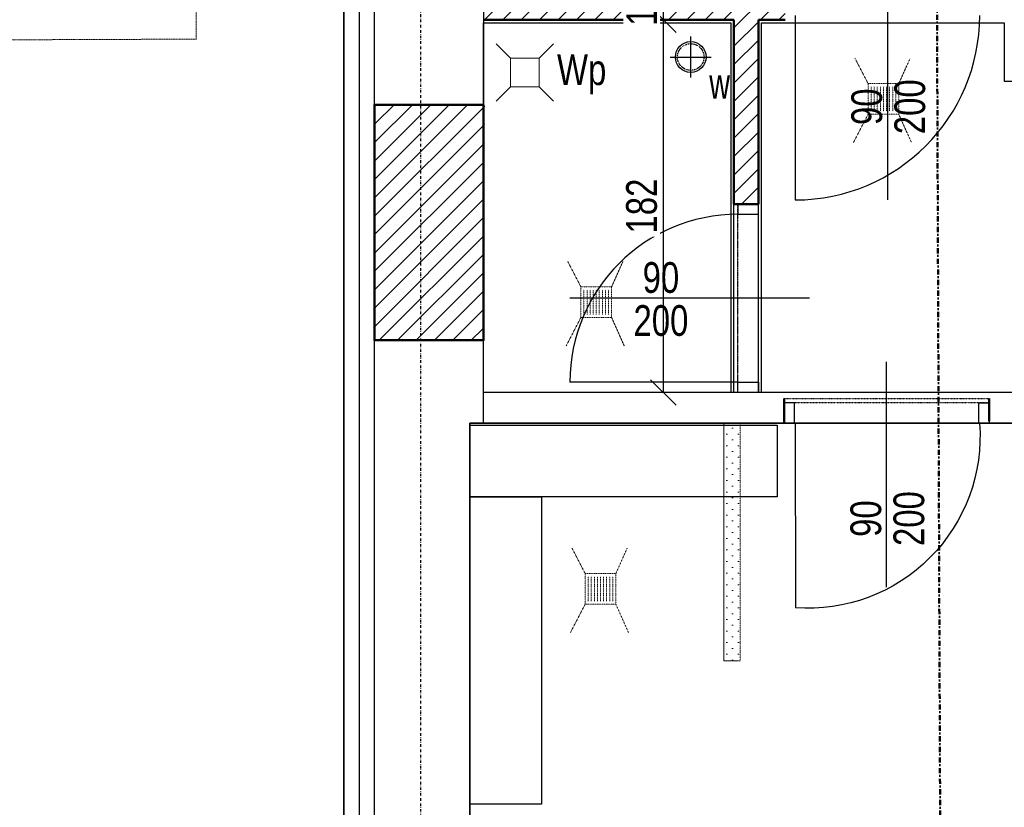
# Model space of a CAD drawing. Header units: centimetres. Extents: x 0 to 55409, y -2708 to 14680.
# Tile 35 of 215: x 30638 to 31118, y 4517 to 4902. Entities that reach past the tile are written whole.
import ezdxf
from ezdxf.enums import TextEntityAlignment as Align

# ---------------------------------------------------------------- set-up
doc = ezdxf.new("R2010")
doc.units = ezdxf.units.CM
doc.header["$LTSCALE"] = 0.01
for name, pattern in [('DASHDOT', [25.4, 12.7, -6.35, 0, -6.35]), ('DASHED2', [9.525, 6.35, -3.175]), ('DIVIDE', [31.75, 12.7, -6.35, 0, -6.35, 0, -6.35]), ('DOT', [6.35, 0, -6.35])]:
    doc.linetypes.add(name, pattern=pattern)
for name, color, linetype in [('A-ELEWACJE', 3, 'Continuous'), ('A-Elewacje_wypełnienia', 7, 'Continuous'), ('A-Opis-G', 3, 'Continuous'), ('A-Wyposażenie-G', 12, 'Continuous'), ('A_drzwi opis istniejące', 161, 'Continuous'), ('A_Ściany istniejące', 9, 'Continuous'), ('CKDOOR_FRAMUGI_RAM', 5, 'Continuous'), ('CKDRZWI_', 7, 'Continuous'), ('CKDRZWI_NAD', 1, 'DIVIDE'), ('CKDRZWI_OPIS', 3, 'Continuous'), ('CKDRZWI_OS', 1, 'Continuous'), ('CKIZOLACJE', 2, 'Continuous'), ('CKSCIANY_NAD', 7, 'DIVIDE'), ('CKSCIANY_POD', 7, 'Continuous'), ('CKSIATKA', 7, 'DASHDOT'), ('CKWYMIAR', 3, 'Continuous'), ('PODKŁAD STAN ISTNIEJĄCY', 7, 'Continuous')]:
    doc.layers.add(name, color=color, linetype=linetype)
for name, color, linetype, lineweight in [('A-Wyburzenia', 35, 'DASHED2', 0), ('CKPRZEKROJ_OZN', 4, 'DASHDOT', 50), ('CKSCIANY_PRZEKR', 6, 'Continuous', 50)]:
    doc.layers.add(name, color=color, linetype=linetype, lineweight=lineweight)
for name, color, linetype, plot in [('CKDRZWI_POM', 7, 'DOT', False), ('CKPOM_POWIERZ', 1, 'Continuous', False), ('POWIERZCHNIA ZABUDOWY', 111, 'Continuous', False)]:
    doc.layers.add(name, color=color, linetype=linetype, plot=plot)
doc.styles.add('ArCADiaStyle', font='IC-Romans.shx', dxfattribs={"width": 0.8})
doc.styles.add('SIMPLEX', font='simplex.shx', dxfattribs={"width": 0.7, "height": 17})
doc.styles.get("Standard").update_dxf_attribs({"font": 'ic-simplex.shx', "width": 0.8})
doc.linetypes.add('IZOLACJA_CIEPLNA_OS', pattern='A,0.001,[220,CADKON.SHX,S=0.05,R=0,X=0,Y=0],-1,[220,CADKON.SHX,S=0.05,R=180,X=1,Y=0],-1', length=2.001)
doc.dimstyles.new('Kopia2 CADKON cm', dxfattribs={"dimscale": 5, "dimtxt": 3, "dimasz": 2.5, "dimexe": 1.8, "dimexo": 5, "dimgap": 0.6, "dimtad": 1, "dimrnd": 0.5, "dimtxsty": 'Standard', "dimblk1": 'OBLIQUE', "dimblk2": 'OBLIQUE', "dimsah": 1, "dimcen": 2.5, "dimadec": 1, "dimazin": 2, "dimtfac": 1, "dimtix": 1, "dimtmove": 2, "dimatfit": 3, "dimldrblk": 'OPEN30', "dimfxl": 2, "dimfxlon": 1, "dimtfill": 1, "dimtolj": 1, "dimarcsym": 0})

# ---------------------------------------------------------------- blocks, each defined once
blk = doc.blocks.new('A$7E871882634E7')
at = {"layer": 'CKDOOR_FRAMUGI_RAM'}
for p, q in [((-23, -5), (-23, 0)), ((-23, 0), (-13, 0)), ((-13, 0), (-13, -5)), ((-13, -5), (-23, -5)), ((-13, -95), (-23, -95)), ((-23, -95), (-23, -100)), ((-13, -100), (-13, -95)), ((-23, -100), (-13, -100))]:
    blk.add_line(p, q, dxfattribs=at)
at = {"layer": 'CKDRZWI_'}
blk.add_line((-12.91, -5.38), (77.09, -5.55), dxfattribs=at)
blk.add_arc((-6.62, -11.7), 83.93, 265.5779, 4.196, dxfattribs=at)
at = {"layer": 'CKDRZWI_NAD'}
for p, q in [((-23, -100), (-23, 0)), ((-13, -100), (-13, 0))]:
    blk.add_line(p, q, dxfattribs=at)
at = {"layer": 'CKDRZWI_OS'}
blk.add_line((67, -50), (-43, -50), dxfattribs=at)
at = {"layer": 'CKDRZWI_POM'}
blk.add_line((-13, -100), (-13, 0), dxfattribs=at)
at = {"layer": 'CKSCIANY_NAD'}
blk.add_line((-25, 0), (-25, -100), dxfattribs=at)
at = {"layer": 'CKSCIANY_PRZEKR'}
for p, q in [((-25, 0), (-13, 0)), ((-25, -100), (-14, -100))]:
    blk.add_line(p, q, dxfattribs=at)
blk = doc.blocks.new('A$7E87483B30307')
at = {"lineweight": 9}
for points in [[(13.11, 27.42), (6.11, 34.42)], [(27.11, 27.42), (34.11, 34.42)], [(6.11, 6.42), (13.11, 13.42)], [(34.11, 6.42), (27.11, 13.42)]]:
    blk.add_lwpolyline(points, dxfattribs=at)
blk.add_lwpolyline([(13.11, 27.42), (27.11, 27.42), (27.11, 13.42), (13.11, 13.42)], close=True, dxfattribs=at)
at = {"lineweight": 9, "insert": (35.85, 29.22), "char_height": 15, "width": 166.5319, "attachment_point": 1, "style": 'ArCADiaStyle'}
blk.add_mtext('\\W0.8;Wp', dxfattribs=at)
blk = doc.blocks.new('_OBLIQUE')
at = {"color": 0, "linetype": 'ByBlock'}
blk.add_line((-0.5, -0.5), (0.5, 0.5), dxfattribs=at)
blk = doc.blocks.new('*D364')
at = {"layer": 'CKWYMIAR', "color": 0, "lineweight": -2}
for p, q in [((30961.68, 4913.6), (30942.68, 4913.6)), ((30951.68, 4913.6), (30951.68, 4901.6)), ((30961.14, 4901.6), (30942.68, 4901.6))]:
    blk.add_line(p, q, dxfattribs=at)
at = {"layer": 'CKWYMIAR', "color": 0, "lineweight": -2, "xscale": 12.5, "yscale": 12.5, "zscale": 12.5}
for p, rotation in [((30951.68, 4913.6), 270), ((30951.68, 4901.6), 90)]:
    blk.add_blockref('_OBLIQUE', p, dxfattribs=dict(at, rotation=rotation))
at = {"layer": 'CKWYMIAR', "color": 0, "lineweight": -3, "insert": (30941.18, 4907.6), "char_height": 15, "attachment_point": 5, "rotation": 90, "bg_fill": 3, "box_fill_scale": 1.1, "bg_fill_color": 256, "bg_fill_true_color": 13158600, "bg_fill_transparency": 0}
blk.add_mtext('\\A1;12', dxfattribs=at)
blk = doc.blocks.new('_Open30')
at = {"color": 0, "linetype": 'ByBlock', "lineweight": -2}
for p, q in [((-1, 0.268), (0, 0)), ((0, 0), (-1, -0.268)), ((0, 0), (-1, 0))]:
    blk.add_line(p, q, dxfattribs=at)
blk = doc.blocks.new('*D365')
at = {"layer": 'CKWYMIAR', "color": 0, "lineweight": -2}
for p, q in [((30961.14, 4901.6), (30942.68, 4901.6)), ((30951.68, 4901.6), (30951.68, 4719.6)), ((30961.68, 4719.6), (30942.68, 4719.6))]:
    blk.add_line(p, q, dxfattribs=at)
at = {"layer": 'CKWYMIAR', "color": 0, "lineweight": -2, "xscale": 12.5, "yscale": 12.5, "zscale": 12.5}
for p, rotation in [((30951.68, 4901.6), 90), ((30951.68, 4719.6), 270)]:
    blk.add_blockref('_OBLIQUE', p, dxfattribs=dict(at, rotation=rotation))
at = {"layer": 'CKWYMIAR', "color": 0, "lineweight": -3, "insert": (30941.18, 4810.6), "char_height": 15, "attachment_point": 5, "rotation": 90, "bg_fill": 3, "box_fill_scale": 1.1, "bg_fill_color": 256, "bg_fill_true_color": 13158600, "bg_fill_transparency": 0}
blk.add_mtext('\\A1;182', dxfattribs=at)
blk = doc.blocks.new('kratka_60-60')
for p, q in [((54, 54), (6, 54)), ((54, 48), (6, 48)), ((54, 42), (6, 42)), ((54, 36), (6, 36)), ((54, 30), (6, 30)), ((54, 24), (6, 24)), ((54, 18), (6, 18)), ((54, 12), (6, 12)), ((54, 6), (6, 6))]:
    blk.add_line(p, q)
blk.add_lwpolyline([(0, 0), (60, 0), (60, 60), (0, 60)], close=True)
blk = doc.blocks.new('A$7E8718815272C8')
at = {"layer": 'A-Wyburzenia', "ltscale": 2}
for p, q in [((1169.59, -870.49), (1168.9, -660.49)), ((929.69, -871.39), (1169.59, -870.49))]:
    blk.add_line(p, q, dxfattribs=at)
at = {"layer": 'A-Wyburzenia'}
for p, q in [((1497.42, -892.2), (1491.02, -879.85)), ((1512.42, -892.2), (1517.93, -879.85)), ((1497.42, -907.2), (1490.25, -921.03)), ((1512.42, -907.2), (1518.59, -921.03)), ((1357.26, -991.41), (1350.86, -979.06)), ((1372.26, -991.41), (1377.77, -979.06)), ((1357.26, -1006.41), (1350.09, -1020.24)), ((1372.26, -1006.41), (1378.43, -1020.24)), ((1427, -1058), (1427, -1174)), ((1435, -1058), (1435, -1174)), ((1359.34, -1131.37), (1352.94, -1119.02)), ((1374.34, -1131.37), (1379.85, -1119.02)), ((1359.34, -1146.37), (1352.17, -1160.19)), ((1374.34, -1146.37), (1380.51, -1160.19))]:
    blk.add_line(p, q, dxfattribs=at)
at = {"layer": 'A-Wyburzenia', "ltscale": 2}
blk.add_lwpolyline([(1427, -1174), (1435, -1174)], dxfattribs=at)
at = {"layer": 'A_Ściany istniejące'}
for p, q in [((1303, -1058), (1435, -1058)), ((1303, -1302), (1303, -1058))]:
    blk.add_line(p, q, dxfattribs=at)
for points in [[(1256.5, -902.5), (1256.5, -841)], [(1309.76, -857), (1309.76, -902.5), (1256.5, -902.5)], [(1522, -1349.5), (1256.5, -1349.5), (1256.5, -1017.5)], [(1303, -1058), (1309.76, -1058), (1309.76, -1017.5), (1256.5, -1017.5)], [(1563.9, -1043), (1309.76, -1043)], [(1435, -1058), (1722, -1058)]]:
    blk.add_lwpolyline(points, dxfattribs=at)
at = {"layer": 'CKPRZEKROJ_OZN', "ltscale": 20}
blk.add_line((1526.68, 275.84), (1534.15, -1655.36), dxfattribs=at)
at = {"layer": 'A-Wyburzenia', "xscale": -0.25, "yscale": 0.25, "zscale": 0.25, "rotation": 89.99999999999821}
for p in [(1512.42, -892.2), (1372.26, -991.41), (1374.34, -1131.37)]:
    blk.add_blockref('kratka_60-60', p, dxfattribs=at)
at = {"layer": 'A_drzwi opis istniejące', "style": 'SIMPLEX', "width": 0.8}
for tag, p in [('230', (1043.61, -607.59)), ('200', (1068.26, -607.78)), ('200', (1828.36, -1338.28)), ('90', (1803.7, -1338.09))]:
    blk.add_attdef(tag, text='', height=16, rotation=90, dxfattribs=at).set_placement(p, align=Align.CENTER)
for tag, p in [('80', (1900.82, -1184.7)), ('200', (1900.63, -1209.35))]:
    blk.add_attdef(tag, text='', height=16, dxfattribs=at).set_placement(p, align=Align.CENTER)
blk = doc.blocks.new('A$7E8919B7181BA')
at = {"layer": 'CKIZOLACJE'}
blk.add_lwpolyline([(2162.59, -4968.41), (1179.09, -4968.41), (1179.09, -4279.41)], dxfattribs=at)
blk = doc.blocks.new('*D491')
at = {"layer": 'CKWYMIAR', "color": 0, "lineweight": -2}
for p, q in [((29313.5, 5087.1), (29294.5, 5087.1)), ((29303.5, 5087.1), (29303.5, 4398.1)), ((29313.5, 4398.1), (29294.5, 4398.1))]:
    blk.add_line(p, q, dxfattribs=at)
at = {"layer": 'CKWYMIAR', "color": 0, "lineweight": -2, "xscale": 12.5, "yscale": 12.5, "zscale": 12.5}
for p, rotation in [((29303.5, 5087.1), 90), ((29303.5, 4398.1), 270)]:
    blk.add_blockref('_OBLIQUE', p, dxfattribs=dict(at, rotation=rotation))
at = {"layer": 'CKWYMIAR', "color": 0, "lineweight": -3, "insert": (29293, 4742.6), "char_height": 15, "attachment_point": 5, "rotation": 90, "bg_fill": 3, "box_fill_scale": 1.1, "bg_fill_color": 256, "bg_fill_true_color": 13158600, "bg_fill_transparency": 0}
blk.add_mtext('\\A1;689', dxfattribs=at)
blk = doc.blocks.new('*D492')
at = {"layer": 'CKWYMIAR', "color": 0, "lineweight": -2}
for p, q in [((29353.5, 5087.1), (29334.5, 5087.1)), ((29343.5, 5087.1), (29343.5, 4398.1)), ((29353.5, 4398.1), (29334.5, 4398.1))]:
    blk.add_line(p, q, dxfattribs=at)
at = {"layer": 'CKWYMIAR', "color": 0, "lineweight": -2, "xscale": 12.5, "yscale": 12.5, "zscale": 12.5}
for p, rotation in [((29343.5, 5087.1), 90), ((29343.5, 4398.1), 270)]:
    blk.add_blockref('_OBLIQUE', p, dxfattribs=dict(at, rotation=rotation))
at = {"layer": 'CKWYMIAR', "color": 0, "lineweight": -3, "insert": (29333, 4742.6), "char_height": 15, "attachment_point": 5, "rotation": 90, "bg_fill": 3, "box_fill_scale": 1.1, "bg_fill_color": 256, "bg_fill_true_color": 13158600, "bg_fill_transparency": 0}
blk.add_mtext('\\A1;689', dxfattribs=at)
blk = doc.blocks.new('*D494')
at = {"layer": 'CKWYMIAR', "color": 0, "lineweight": -2}
for p, q in [((29393.5, 4913.6), (29374.5, 4913.6)), ((29383.5, 4913.6), (29383.5, 4901.6)), ((29393.5, 4901.6), (29374.5, 4901.6))]:
    blk.add_line(p, q, dxfattribs=at)
at = {"layer": 'CKWYMIAR', "color": 0, "lineweight": -2, "xscale": 12.5, "yscale": 12.5, "zscale": 12.5}
for p, rotation in [((29383.5, 4913.6), 270), ((29383.5, 4901.6), 90)]:
    blk.add_blockref('_OBLIQUE', p, dxfattribs=dict(at, rotation=rotation))
at = {"layer": 'CKWYMIAR', "color": 0, "lineweight": -3, "insert": (29373, 4907.6), "char_height": 15, "attachment_point": 5, "rotation": 90, "bg_fill": 3, "box_fill_scale": 1.1, "bg_fill_color": 256, "bg_fill_true_color": 13158600, "bg_fill_transparency": 0}
blk.add_mtext('\\A1;12', dxfattribs=at)
blk = doc.blocks.new('*D495')
at = {"layer": 'CKWYMIAR', "color": 0, "lineweight": -2}
for p, q in [((29393.5, 4901.6), (29374.5, 4901.6)), ((29383.5, 4901.6), (29383.5, 4719.6)), ((29393.5, 4719.6), (29374.5, 4719.6))]:
    blk.add_line(p, q, dxfattribs=at)
at = {"layer": 'CKWYMIAR', "color": 0, "lineweight": -2, "xscale": 12.5, "yscale": 12.5, "zscale": 12.5}
for p, rotation in [((29383.5, 4901.6), 90), ((29383.5, 4719.6), 270)]:
    blk.add_blockref('_OBLIQUE', p, dxfattribs=dict(at, rotation=rotation))
at = {"layer": 'CKWYMIAR', "color": 0, "lineweight": -3, "insert": (29373, 4810.6), "char_height": 15, "attachment_point": 5, "rotation": 90, "bg_fill": 3, "box_fill_scale": 1.1, "bg_fill_color": 256, "bg_fill_true_color": 13158600, "bg_fill_transparency": 0}
blk.add_mtext('\\A1;182', dxfattribs=at)
blk = doc.blocks.new('*D496')
at = {"layer": 'CKWYMIAR', "color": 0, "lineweight": -2}
for p, q in [((29393.5, 4719.6), (29374.5, 4719.6)), ((29383.5, 4719.6), (29383.5, 4704.6)), ((29393.5, 4704.6), (29374.5, 4704.6))]:
    blk.add_line(p, q, dxfattribs=at)
at = {"layer": 'CKWYMIAR', "color": 0, "lineweight": -2, "xscale": 12.5, "yscale": 12.5, "zscale": 12.5}
for p, rotation in [((29383.5, 4719.6), 270), ((29383.5, 4704.6), 90)]:
    blk.add_blockref('_OBLIQUE', p, dxfattribs=dict(at, rotation=rotation))
at = {"layer": 'CKWYMIAR', "color": 0, "lineweight": -3, "insert": (29373, 4712.1), "char_height": 15, "attachment_point": 5, "rotation": 90, "bg_fill": 3, "box_fill_scale": 1.1, "bg_fill_color": 256, "bg_fill_true_color": 13158600, "bg_fill_transparency": 0}
blk.add_mtext('\\A1;15', dxfattribs=at)
blk = doc.blocks.new('*D497')
at = {"layer": 'CKWYMIAR', "color": 0, "lineweight": -2}
for p, q in [((29393.5, 4704.6), (29374.5, 4704.6)), ((29383.5, 4704.6), (29383.5, 4460.6)), ((29393.5, 4460.6), (29374.5, 4460.6))]:
    blk.add_line(p, q, dxfattribs=at)
at = {"layer": 'CKWYMIAR', "color": 0, "lineweight": -2, "xscale": 12.5, "yscale": 12.5, "zscale": 12.5}
for p, rotation in [((29383.5, 4704.6), 90), ((29383.5, 4460.6), 270)]:
    blk.add_blockref('_OBLIQUE', p, dxfattribs=dict(at, rotation=rotation))
at = {"layer": 'CKWYMIAR', "color": 0, "lineweight": -3, "insert": (29373, 4582.6), "char_height": 15, "attachment_point": 5, "rotation": 90, "bg_fill": 3, "box_fill_scale": 1.1, "bg_fill_color": 256, "bg_fill_true_color": 13158600, "bg_fill_transparency": 0}
blk.add_mtext('\\A1;244', dxfattribs=at)
blk = doc.blocks.new('A$7E8A383135198')
at = {"layer": 'CKSIATKA', "ltscale": 10}
blk.add_line((1294, -651.43), (1294, -1847.53), dxfattribs=at)
blk = doc.blocks.new('A$7E8778113A2FE')
at = {"layer": 'A-ELEWACJE'}
for points in [[(0, -10), (0, 10)], [(0, -10), (0, 10)], [(-10, 0), (10, 0)], [(-10, 0), (10, 0)]]:
    blk.add_lwpolyline(points, dxfattribs=at)
blk.add_circle((0, 0), 7.5, dxfattribs=at)
at = {"layer": 'A-ELEWACJE', "linetype": 'DASHED2', "ltscale": 0.5}
blk.add_circle((0, 0), 6.5, dxfattribs=at)
at = {"layer": 'A-Opis-G', "lineweight": 20, "width": 0.7}
blk.add_text('w', height=15, dxfattribs=at).set_placement((9.03, -20.39))

msp = doc.modelspace()

# ---------------------------------------------------------------- hatches: boundary and pattern name
at = {"layer": 'A-Elewacje_wypełnienia', "lineweight": 5}
h = msp.add_hatch(dxfattribs=at)
h.set_pattern_fill('ANSI31', color=256, scale=2, style=0)
h.set_pattern_definition([(45, (-10586.8375, 0), (-4.4901281, 4.4901281), [])])
h.paths.add_polyline_path([(30863.991, 4913.604), (30863.991, 4901.604), (30986.137, 4901.604), (30986.137, 4811.604), (30998.137, 4811.604), (30998.137, 4901.604), (31011.137, 4901.604), (31011.137, 4913.604), (30998.137, 4913.604), (30986.137, 4913.604)])
h = msp.add_hatch(dxfattribs=at)
h.set_pattern_fill('ANSI31', color=256, scale=2, style=0)
h.set_pattern_definition([(45, (8031.651, 1459.807), (-4.490128, 4.490128), [])])
h.paths.add_polyline_path([(30810.153, 4745.117), (30863.408, 4745.081), (30864.574, 4860.105), (30811.319, 4860.094)])
h = msp.add_hatch(dxfattribs=at)
h.set_pattern_fill('ANSI31', color=256, scale=2, style=0)
h.set_pattern_definition([(45, (8031.651, 1459.807), (-4.490128, 4.490128), [])])
h.paths.add_polyline_path([(30810.153, 4745.117), (30863.408, 4745.081), (30864.574, 4860.105), (30811.319, 4860.094)])
at = {"layer": 'A-Wyburzenia'}
h = msp.add_hatch(dxfattribs=at)
h.set_pattern_fill('PLASTER', color=256, scale=4, style=0)
h.set_pattern_definition([(45, (-6370194.7837, -5683103.6003), (-2.8284271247, 2.8284271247), [0, -4])])
h.paths.add_polyline_path([(30989.236, 4588.604), (30989.236, 4703.604), (30981.236, 4703.604), (30981.236, 4588.604)])
h = msp.add_hatch(dxfattribs=at)
h.set_pattern_fill('PLASTER', color=256, scale=4, style=0)
h.set_pattern_definition([(45, (-6370194.7837, -5683103.6003), (-2.8284271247, 2.8284271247), [0, -4])])
h.paths.add_polyline_path([(30989.236, 4588.604), (30989.236, 4703.604), (30981.236, 4703.604), (30981.236, 4588.604)])

# ---------------------------------------------------------------- linework, layer by layer
msp.add_lwpolyline([(30989.236, 4704.604), (30989.236, 4588.604), (30981.236, 4588.604), (30981.236, 4704.604)], dxfattribs=at)
at = {"layer": 'A-Wyposażenie-G'}
for points in [[(31007.236, 4703.604), (31007.236, 4668.604), (30857.236, 4668.604), (30857.236, 4703.604)], [(30857.236, 4668.604), (30892.236, 4668.604), (30892.236, 4518.604), (30857.236, 4518.604)]]:
    msp.add_lwpolyline(points, close=True, dxfattribs=at)
at = {"layer": 'CKDOOR_FRAMUGI_RAM'}
for p, q in [((30988.137, 4811.604), (30988.137, 4806.604)), ((30998.137, 4811.604), (30988.137, 4811.604)), ((30998.137, 4806.604), (30998.137, 4811.604)), ((30988.137, 4806.604), (30998.137, 4806.604)), ((30988.137, 4719.604), (30988.137, 4724.604)), ((30988.137, 4724.604), (30998.137, 4724.604)), ((30998.137, 4724.604), (30998.137, 4719.604)), ((30998.137, 4719.604), (30988.137, 4719.604))]:
    msp.add_line(p, q, dxfattribs=at)
at = {"layer": 'CKDRZWI_'}
for p, q in [((31016.137, 4903.604), (31016.137, 4813.604)), ((30988.137, 4724.604), (30906.137, 4724.604))]:
    msp.add_line(p, q, dxfattribs=at)
for centre, radius, start, end in [((31016.137, 4903.604), 90, 270, 360), ((30988.137, 4724.604), 82, 90, 180)]:
    msp.add_arc(centre, radius, start, end, dxfattribs=at)
at = {"layer": 'CKDRZWI_NAD'}
for p, q in [((30988.137, 4724.604), (30988.137, 4806.604)), ((30998.137, 4724.604), (30998.137, 4806.604))]:
    msp.add_line(p, q, dxfattribs=at)
at = {"layer": 'CKDRZWI_OS'}
for p, q in [((31061.137, 4938.604), (31061.137, 4813.604)), ((31023.137, 4765.604), (30906.137, 4765.604))]:
    msp.add_line(p, q, dxfattribs=at)
at = {"layer": 'CKDRZWI_POM'}
msp.add_line((30988.137, 4719.604), (30988.137, 4811.604), dxfattribs=at)
at = {"layer": 'CKIZOLACJE', "linetype": 'IZOLACJA_CIEPLNA_OS', "ltscale": 5.5}
msp.add_lwpolyline([(30722.14, 5094.604), (30803.236, 5094.604), (30803.236, 4405.604), (31317.736, 4405.604)], dxfattribs=at)
at = {"layer": 'CKIZOLACJE'}
msp.add_lwpolyline([(30722.14, 5087.104), (30795.736, 5087.104), (30795.736, 4398.104), (31317.736, 4398.104)], dxfattribs=at)
at = {"layer": 'CKPOM_POWIERZ'}
for points in [[(30863.991, 4900.104), (30984.637, 4900.104), (30984.637, 4719.604), (30863.991, 4719.604)], [(31276.236, 4704.604), (30857.236, 4704.604), (30857.236, 4460.604), (31276.236, 4460.604)]]:
    msp.add_lwpolyline(points, close=True, dxfattribs=at)
msp.add_lwpolyline([(31118.137, 4871.604), (31211.668, 4871.604), (31211.758, 4897.604), (31276.236, 4897.604), (31276.236, 4719.604), (30999.637, 4719.604), (30999.637, 4900.104), (31118.137, 4900.104), (31118.137, 4871.604)], dxfattribs=at)
at = {"layer": 'CKSCIANY_POD'}
for p, q in [((30986.137, 4719.604), (30986.137, 4811.604)), ((30998.137, 4719.604), (30998.137, 4811.604))]:
    msp.add_line(p, q, dxfattribs=at)
at = {"layer": 'CKSCIANY_PRZEKR'}
for p, q in [((30986.137, 4901.604), (30863.991, 4901.604)), ((30986.137, 4901.604), (30986.137, 4811.604)), ((31011.137, 4901.604), (30998.137, 4901.604)), ((30998.137, 4811.604), (30998.137, 4901.604)), ((30998.137, 4811.604), (30986.137, 4811.604))]:
    msp.add_line(p, q, dxfattribs=at)
msp.add_lwpolyline([(30863.991, 4860.106), (30810.736, 4860.106), (30810.736, 4745.104), (30863.991, 4745.104)], close=True, dxfattribs=at)

# ---------------------------------------------------------------- block references
at = {"layer": 'A-Wyposażenie-G'}
msp.add_blockref('A$7E87483B30307', (30863.991, 4855.471), dxfattribs=at)
at = {"layer": 'A_Ściany istniejące', "xscale": -1, "rotation": 89.99999999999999}
msp.add_blockref('A$7E871882634E7', (31010.676, 4691.605), dxfattribs=at)
at = {"layer": 'PODKŁAD STAN ISTNIEJĄCY'}
msp.add_blockref('A$7E8718815272C8', (29554.236, 5762.604), dxfattribs=at)

# ---------------------------------------------------------------- texts
at = {"layer": 'CKDRZWI_OPIS', "width": 0.8}
for rotation, p in [(90, (31064.499, 4859.1)), (0.0053, (30950.564, 4762.247)), (90, (31064.038, 4658.042))]:
    msp.add_text('200', height=15, rotation=rotation, dxfattribs=at).set_placement(p, align=Align.TOP_CENTER)
for rotation, p in [(90, (31058.499, 4859.1)), (0.0053, (30950.564, 4768.247)), (90, (31058.038, 4658.042))]:
    msp.add_text('90', height=15, rotation=rotation, dxfattribs=at).set_placement(p, align=Align.CENTER)

# ---------------------------------------------------------------- next in the draw order: dimensions: what is measured, and where the dimension line sits
at = {"layer": 'CKWYMIAR', "lineweight": -3}
dim = msp.add_linear_dim(base=(30951.678, 4719.604), p1=(30986.137, 4901.604), p2=(30988.137, 4719.604), angle=90, dimstyle='Kopia2 CADKON cm', override={"dimtxt": 3, "dimfxl": 2, "dimfxlon": 1, "dimtfill": 1, "dimtfillclr": 0}, dxfattribs=at)
dim.commit()
dim.dimension.update_dxf_attribs({"geometry": '*D365', "text_midpoint": (30941.178, 4810.604)})

# ---------------------------------------------------------------- next in the draw order: dimensions: what is measured, and where the dimension line sits
dim = msp.add_linear_dim(base=(30951.678, 4901.604), p1=(30988.137, 4913.604), p2=(30986.137, 4901.604), angle=90, dimstyle='Kopia2 CADKON cm', override={"dimtxt": 3, "dimfxl": 2, "dimfxlon": 1, "dimtfill": 1, "dimtfillclr": 0}, dxfattribs=at)
dim.commit()
dim.dimension.update_dxf_attribs({"geometry": '*D364', "text_midpoint": (30941.178, 4907.604)})

# ---------------------------------------------------------------- next in the draw order: block references
at = {"layer": 'A-ELEWACJE'}
msp.add_blockref('A$7E8778113A2FE', (30965.101, 4883.385), dxfattribs=at)
at = {"layer": 'PODKŁAD STAN ISTNIEJĄCY'}
msp.add_blockref('A$7E8919B7181BA', (29616.644, 9366.513), dxfattribs=at)

# ---------------------------------------------------------------- next in the draw order: dimensions: what is measured, and where the dimension line sits
at = {"layer": 'CKWYMIAR', "lineweight": -3}
dim = msp.add_linear_dim(base=(29303.502, 4398.104), p1=(29539.236, 5087.104), p2=(30795.736, 4398.104), angle=90, dimstyle='Kopia2 CADKON cm', override={"dimtxt": 3}, dxfattribs=at)
dim.commit()
dim.dimension.update_dxf_attribs({"geometry": '*D491', "text_midpoint": (29293.002, 4742.604)})

# ---------------------------------------------------------------- next in the draw order: dimensions: what is measured, and where the dimension line sits
dim = msp.add_linear_dim(base=(29343.502, 4398.104), p1=(29539.236, 5087.104), p2=(30795.736, 4398.104), angle=90, dimstyle='Kopia2 CADKON cm', override={"dimtxt": 3}, dxfattribs=at)
dim.commit()
dim.dimension.update_dxf_attribs({"geometry": '*D492', "text_midpoint": (29333.002, 4742.604)})

# ---------------------------------------------------------------- next in the draw order: dimensions: what is measured, and where the dimension line sits
dim = msp.add_linear_dim(base=(29383.502, 4901.604), p1=(30863.991, 4913.604), p2=(30863.991, 4901.604), angle=90, dimstyle='Kopia2 CADKON cm', override={"dimtxt": 3}, dxfattribs=at)
dim.commit()
dim.dimension.update_dxf_attribs({"geometry": '*D494', "text_midpoint": (29373.002, 4907.604)})

# ---------------------------------------------------------------- next in the draw order: dimensions: what is measured, and where the dimension line sits
dim = msp.add_linear_dim(base=(29383.502, 4719.604), p1=(30863.991, 4901.604), p2=(30863.991, 4719.604), angle=90, dimstyle='Kopia2 CADKON cm', override={"dimtxt": 3}, dxfattribs=at)
dim.commit()
dim.dimension.update_dxf_attribs({"geometry": '*D495', "text_midpoint": (29373.002, 4810.604)})

# ---------------------------------------------------------------- next in the draw order: dimensions: what is measured, and where the dimension line sits
dim = msp.add_linear_dim(base=(29383.502, 4704.604), p1=(30863.991, 4719.604), p2=(30863.991, 4704.604), angle=90, dimstyle='Kopia2 CADKON cm', override={"dimtxt": 3}, dxfattribs=at)
dim.commit()
dim.dimension.update_dxf_attribs({"geometry": '*D496', "text_midpoint": (29373.002, 4712.104)})

# ---------------------------------------------------------------- next in the draw order: dimensions: what is measured, and where the dimension line sits
dim = msp.add_linear_dim(base=(29383.502, 4460.604), p1=(30863.991, 4704.604), p2=(30857.236, 4460.604), angle=90, dimstyle='Kopia2 CADKON cm', override={"dimtxt": 3}, dxfattribs=at)
dim.commit()
dim.dimension.update_dxf_attribs({"geometry": '*D497', "text_midpoint": (29373.002, 4582.604)})

# ---------------------------------------------------------------- next in the draw order: linework, layer by layer
at = {"layer": 'POWIERZCHNIA ZABUDOWY'}
msp.add_lwpolyline([(29539.236, 5777.537), (29539.236, 5087.104), (30795.736, 5087.104), (30795.736, 4398.104), (32304.236, 4398.104), (32304.236, 4558.252), (32721.236, 4558.252), (32721.236, 5787.604), (31784.236, 5787.604), (29539.236, 5777.537)], dxfattribs=at)

# ---------------------------------------------------------------- next in the draw order: block references
at = {"layer": 'CKIZOLACJE'}
msp.add_blockref('A$7E8A383135198', (29539.236, 5777.537), dxfattribs=at)

doc.saveas('drawing.dxf')
